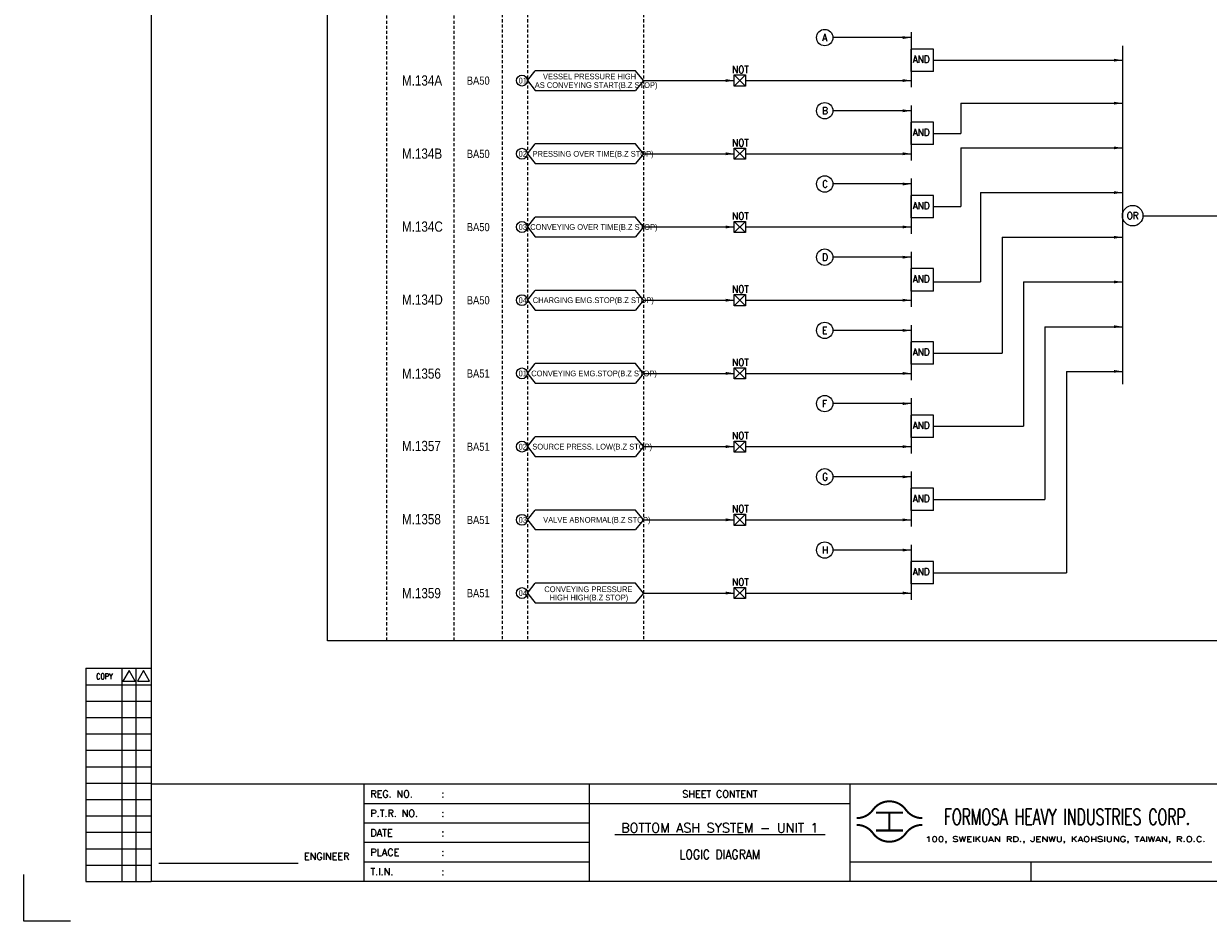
# Model space of a CAD drawing. Extents: x 576 to 1542, y -43 to 639.
# Tile 1 of 4: x 576 to 1157, y -43 to 397. Entities that reach past the tile are written whole.
import ezdxf
from ezdxf.enums import TextEntityAlignment as Align

# ---------------------------------------------------------------- set-up
doc = ezdxf.new("R2010")
doc.units = 0
doc.header["$MEASUREMENT"] = 0
doc.linetypes.add('HIDDEN', pattern=[4, 1.5, -1, 1.5])
doc.layers.get('0').update_dxf_attribs({"linetype": 'CONTINUOUS'})
doc.layers.get('DEFPOINTS').update_dxf_attribs({"linetype": 'CONTINUOUS'})
for name, color, linetype in [('CON', 4, 'CONTINUOUS'), ('DCS', 7, 'CONTINUOUS'), ('DIM', 3, 'CONTINUOUS'), ('HID', 2, 'HIDDEN'), ('TEXT', 7, 'CONTINUOUS'), ('圖框CON', 4, 'CONTINUOUS'), ('圖框DIM', 3, 'CONTINUOUS'), ('框線', 6, 'CONTINUOUS')]:
    doc.layers.add(name, color=color, linetype=linetype)
doc.styles.add('E4', font='simplex.shx', dxfattribs={"height": 4})
doc.styles.add('ROMANS', font='romans', dxfattribs={"width": 0.8})
doc.styles.add('style3', font='ARIALN.TTF')

# ---------------------------------------------------------------- blocks, each defined once
blk = doc.blocks.new('LEADER')
at = {"layer": 'CON'}
blk.add_solid([(0.85, -0.57), (0.85, -1.57), (3.85, -1.07)], dxfattribs=at)
blk = doc.blocks.new('Sht_Cont_T3')
at = {"layer": 'TEXT', "color": 3, "linetype": 'Continuous', "style": 'E4'}
for tag, p in [('$SHT_CONT_L1$', (55.63, 24.91)), ('$SHT_CONT_L2$', (55.63, 16.61)), ('$SHT_CONT_L3$', (55.63, 8.3))]:
    blk.add_attdef(tag, text='', height=4, dxfattribs=at).set_placement(p, align=Align.MIDDLE)
blk = doc.blocks.new('1')
at = {"ltscale": 500, "const_width": 0.99}
blk.add_lwpolyline([(1686.83, 57.65, -0.241531), (1678.79, 61.78, 0.512989), (1662.7, 61.78, -0.241531), (1654.66, 57.65, -0.241531)], format="xyb", dxfattribs=at)
for points in [[(1664.14, 60.4), (1677.35, 60.4)], [(1670.74, 60.4), (1670.74, 51.6)], [(1664.14, 51.6), (1677.35, 51.6)]]:
    blk.add_lwpolyline(points, dxfattribs=at)
at = {"const_width": 0.99}
blk.add_lwpolyline([(1686.83, 54.35, 0.241531), (1678.79, 50.22, -0.512989), (1662.7, 50.22, 0.241531), (1654.66, 54.35, 0.241531)], format="xyb", dxfattribs=at)
at = {"layer": 'CON'}
for points in [[(1523.67, 26.6), (1523.67, 74.29)], [(1651.45, 26.6), (1651.45, 74.29)]]:
    blk.add_lwpolyline(points, dxfattribs=at)
at = {"layer": 'CON', "ltscale": 500}
for points in [[(1523.67, 64.75), (1413.11, 64.75)], [(1651.45, 64.75), (1523.67, 64.75)], [(1523.67, 55.22), (1413.11, 55.22)], [(1523.67, 45.69), (1413.11, 45.69)], [(1523.67, 36.15), (1413.11, 36.15)]]:
    blk.add_lwpolyline(points, dxfattribs=at)
at = {"layer": 'DEFPOINTS'}
blk.add_lwpolyline([(1268.99, 7.08), (1246.02, 7.08), (1246.02, 30.05)], dxfattribs=at)
at = {"layer": 'DIM'}
for p, q in [((1276.46, 131.12), (1276.46, 26.6)), ((1276.46, 131.12), (1308.62, 131.12)), ((1294.26, 26.6), (1294.26, 131.12)), ((1301.15, 26.6), (1301.15, 131.12)), ((1276.46, 123.08), (1308.62, 123.08)), ((1276.46, 115.04), (1308.62, 115.04)), ((1276.46, 107), (1308.62, 107)), ((1276.46, 98.96), (1308.62, 98.96)), ((1276.46, 90.92), (1308.62, 90.92)), ((1276.46, 82.88), (1308.62, 82.88)), ((1276.46, 74.84), (1308.62, 74.84)), ((1276.46, 66.8), (1308.62, 66.8)), ((1276.46, 58.76), (1308.62, 58.76)), ((1276.46, 50.72), (1308.62, 50.72)), ((1276.46, 42.68), (1308.62, 42.68)), ((1276.46, 34.64), (1308.62, 34.64)), ((1276.46, 26.6), (1308.62, 26.6))]:
    blk.add_line(p, q, dxfattribs=at)
for points in [[(1297.7, 129.98), (1294.72, 124.81), (1300.69, 124.81)], [(1304.83, 129.98), (1301.84, 124.81), (1307.81, 124.81)]]:
    blk.add_lwpolyline(points, close=True, dxfattribs=at)
at = {"layer": '圖框CON'}
blk.add_line((1740.17, 36.15), (1740.17, 26.6), dxfattribs=at)
for points in [[(1413.11, 26.6), (1413.11, 74.29)], [(1828.89, 36.15), (1802.67, 36.15), (1651.45, 36.15)]]:
    blk.add_lwpolyline(points, dxfattribs=at)
at = {"layer": '圖框DIM'}
blk.add_line((1312.36, 35.55), (1380.65, 35.55), dxfattribs=at)
at = {"layer": '框線'}
for p, q in [((1308.62, 669.81), (1308.62, 26.6)), ((2181.53, 74.29), (1308.62, 74.29)), ((2181.53, 26.6), (1308.62, 26.6))]:
    blk.add_line(p, q, dxfattribs=at)
at = {"color": 90, "ltscale": 500, "style": 'ROMANS', "width": 0.65}
blk.add_text('FORMOSA HEAVY INDUSTRIES CORP.', height=7.7366, dxfattribs=at).set_placement((1757.9, 58.28), align=Align.MIDDLE)
at = {"layer": 'DIM', "style": 'ROMANS', "width": 0.8}
blk.add_text('COPY', height=2.871, dxfattribs=at).set_placement((1285.64, 127.16), align=Align.MIDDLE)
at = {"layer": 'HID', "ltscale": 500, "style": 'ROMANS'}
for s, height, p in [('REG. NO.', 3.446, (1416.1, 69.52)), (':', 3.45, (1450.9, 69.52)), ('P.T.R. NO.', 3.446, (1416.1, 59.99)), (':', 3.45, (1450.9, 59.99)), ('DATE', 3.446, (1416.1, 50.45)), (':', 3.45, (1450.9, 50.45)), ('PLACE', 3.446, (1416.1, 40.92)), (':', 3.45, (1450.9, 40.92)), ('T.I.N.', 3.446, (1416.1, 31.37)), (':', 3.45, (1450.9, 31.39))]:
    blk.add_text(s, height=height, dxfattribs=at).set_placement(p, align=Align.MIDDLE_LEFT)
blk.add_text('SHEET CONTENT', height=3.4457, dxfattribs=at).set_placement((1587.56, 69.52), align=Align.MIDDLE)
at = {"layer": 'HID', "style": 'ROMANS', "width": 1.216198}
blk.add_text('100, SWEIKUAN RD., JENWU, KAOHSIUNG, TAIWAN, R.O.C.', height=2.5897, dxfattribs=at).set_placement((1688.31, 46.06), (1825.84, 46.06), align=Align.FIT)
at = {"layer": 'HID', "style": 'ROMANS'}
blk.add_text('ENGINEER', height=3.446, dxfattribs=at).set_placement((1394.71, 37.18), align=Align.CENTER)

msp = doc.modelspace()

# ---------------------------------------------------------------- linework, layer by layer
at = {"layer": 'CON'}
for p, q in [((1011.63, 390.47), (973.21, 390.47)), ((1022.49, 379.37), (1115.25, 379.37)), ((880.25, 369.39), (924.85, 369.39)), ((930.31, 369.39), (1011.63, 369.39)), ((1011.63, 354.57), (973.21, 354.57)), ((1035.95, 358.29), (1115.25, 358.29)), ((1035.95, 358.29), (1035.95, 343.47)), ((1022.49, 343.47), (1035.95, 343.47)), ((880.25, 333.49), (924.85, 333.49)), ((930.31, 333.49), (1011.63, 333.49)), ((1035.95, 336.37), (1115.25, 336.37)), ((1035.95, 336.37), (1035.95, 307.57)), ((1011.63, 318.67), (973.21, 318.67)), ((1045.62, 314.45), (1115.25, 314.45)), ((1045.62, 314.45), (1045.62, 270.62)), ((1022.49, 307.57), (1035.95, 307.57)), ((1125.33, 303.12), (1203.2, 303.12)), ((880.25, 297.59), (924.85, 297.59)), ((930.31, 297.59), (1011.63, 297.59)), ((1056.17, 292.54), (1115.25, 292.54)), ((1056.17, 292.54), (1056.17, 235.77)), ((1011.63, 282.77), (973.21, 282.77)), ((1022.49, 270.62), (1045.62, 270.62)), ((1066.71, 270.62), (1115.25, 270.62)), ((1066.71, 270.62), (1066.71, 199.87)), ((880.25, 261.69), (924.85, 261.69)), ((930.31, 261.69), (1011.63, 261.69)), ((1011.63, 246.87), (973.21, 246.87)), ((1077.26, 248.7), (1115.25, 248.7)), ((1077.26, 248.7), (1077.26, 163.97)), ((1022.49, 235.77), (1056.17, 235.77)), ((1087.8, 226.78), (1115.25, 226.78)), ((1087.8, 226.78), (1087.8, 128.07)), ((880.25, 225.79), (924.85, 225.79)), ((930.31, 225.79), (1011.63, 225.79)), ((1011.63, 210.97), (973.21, 210.97)), ((1022.49, 199.87), (1066.71, 199.87)), ((880.25, 189.89), (924.85, 189.89)), ((930.31, 189.89), (1011.63, 189.89)), ((1011.63, 175.07), (973.21, 175.07)), ((1022.49, 163.97), (1077.26, 163.97)), ((880.25, 153.99), (924.85, 153.99)), ((930.31, 153.99), (1011.63, 153.99)), ((1011.63, 139.17), (973.21, 139.17)), ((1022.49, 128.07), (1087.8, 128.07)), ((880.25, 118.09), (924.85, 118.09)), ((930.31, 118.09), (1011.63, 118.09))]:
    msp.add_line(p, q, dxfattribs=at)
at = {"layer": 'CON', "color": 6}
for p, q in [((1011.63, 393.09), (1011.63, 366.07)), ((1011.63, 373.89), (1011.63, 384.85)), ((1022.49, 384.85), (1011.63, 384.85)), ((1022.49, 373.89), (1022.49, 384.85)), ((1115.25, 386.41), (1115.25, 220.47)), ((823.32, 369.39), (827.22, 374.21)), ((876.35, 374.21), (827.22, 374.21)), ((880.25, 369.39), (876.35, 374.21)), ((924.85, 372.12), (930.31, 372.12)), ((930.31, 372.12), (924.85, 366.66)), ((924.85, 372.12), (930.31, 366.66)), ((924.85, 366.66), (924.85, 372.12)), ((930.31, 372.12), (930.31, 366.66)), ((1022.49, 373.89), (1011.63, 373.89)), ((823.32, 369.39), (827.22, 364.57)), ((880.25, 369.39), (876.35, 364.57)), ((930.31, 366.66), (924.85, 366.66)), ((827.22, 364.57), (876.35, 364.57)), ((1011.63, 357.19), (1011.63, 330.17)), ((1022.49, 348.95), (1011.63, 348.95)), ((1011.63, 337.99), (1011.63, 348.95)), ((1022.49, 337.99), (1022.49, 348.95)), ((823.32, 333.49), (827.22, 338.31)), ((876.35, 338.31), (827.22, 338.31)), ((880.25, 333.49), (876.35, 338.31)), ((1022.49, 337.99), (1011.63, 337.99)), ((823.32, 333.49), (827.22, 328.67)), ((880.25, 333.49), (876.35, 328.67)), ((924.85, 336.22), (930.31, 330.76)), ((930.31, 336.22), (924.85, 330.76)), ((924.85, 336.22), (930.31, 336.22)), ((924.85, 330.76), (924.85, 336.22)), ((930.31, 336.22), (930.31, 330.76)), ((827.22, 328.67), (876.35, 328.67)), ((930.31, 330.76), (924.85, 330.76)), ((1011.63, 321.29), (1011.63, 294.27)), ((1022.49, 313.05), (1011.63, 313.05)), ((1011.63, 302.09), (1011.63, 313.05)), ((1022.49, 302.09), (1022.49, 313.05)), ((823.32, 297.59), (827.22, 302.41)), ((876.35, 302.41), (827.22, 302.41)), ((880.25, 297.59), (876.35, 302.41)), ((823.32, 297.59), (827.22, 292.77)), ((880.25, 297.59), (876.35, 292.77)), ((924.85, 300.32), (930.31, 294.86)), ((930.31, 300.32), (924.85, 294.86)), ((924.85, 300.32), (930.31, 300.32)), ((924.85, 294.86), (924.85, 300.32)), ((930.31, 300.32), (930.31, 294.86)), ((1022.49, 302.09), (1011.63, 302.09)), ((827.22, 292.77), (876.35, 292.77)), ((930.31, 294.86), (924.85, 294.86)), ((1011.63, 285.39), (1011.63, 258.37)), ((1022.49, 277.15), (1011.63, 277.15)), ((1011.63, 266.19), (1011.63, 277.15)), ((1022.49, 266.19), (1022.49, 277.15)), ((823.32, 261.69), (827.22, 266.51)), ((823.32, 261.69), (827.22, 256.87)), ((876.35, 266.51), (827.22, 266.51)), ((880.25, 261.69), (876.35, 266.51)), ((880.25, 261.69), (876.35, 256.87)), ((924.85, 264.42), (930.31, 258.96)), ((930.31, 264.42), (924.85, 258.96)), ((924.85, 264.42), (930.31, 264.42)), ((924.85, 258.96), (924.85, 264.42)), ((930.31, 264.42), (930.31, 258.96)), ((1022.49, 266.19), (1011.63, 266.19)), ((827.22, 256.87), (876.35, 256.87)), ((930.31, 258.96), (924.85, 258.96)), ((1011.63, 249.49), (1011.63, 222.47)), ((1022.49, 241.25), (1011.63, 241.25)), ((1011.63, 230.29), (1011.63, 241.25)), ((1022.49, 230.29), (1022.49, 241.25)), ((823.32, 225.79), (827.22, 230.6)), ((876.35, 230.6), (827.22, 230.6)), ((880.25, 225.79), (876.35, 230.6)), ((924.85, 228.52), (930.31, 223.06)), ((930.31, 228.52), (924.85, 223.06)), ((924.85, 228.52), (930.31, 228.52)), ((924.85, 223.06), (924.85, 228.52)), ((930.31, 228.52), (930.31, 223.06)), ((1022.49, 230.29), (1011.63, 230.29)), ((823.32, 225.79), (827.22, 220.97)), ((827.22, 220.97), (876.35, 220.97)), ((880.25, 225.79), (876.35, 220.97)), ((930.31, 223.06), (924.85, 223.06)), ((1011.63, 213.59), (1011.63, 186.57)), ((1022.49, 205.35), (1011.63, 205.35)), ((1011.63, 194.39), (1011.63, 205.35)), ((1022.49, 194.39), (1022.49, 205.35)), ((823.32, 189.89), (827.22, 194.7)), ((876.35, 194.7), (827.22, 194.7)), ((880.25, 189.89), (876.35, 194.7)), ((924.85, 192.62), (930.31, 187.16)), ((930.31, 192.62), (924.85, 187.16)), ((924.85, 192.62), (930.31, 192.62)), ((924.85, 187.16), (924.85, 192.62)), ((930.31, 192.62), (930.31, 187.16)), ((1022.49, 194.39), (1011.63, 194.39)), ((823.32, 189.89), (827.22, 185.07)), ((880.25, 189.89), (876.35, 185.07)), ((930.31, 187.16), (924.85, 187.16)), ((827.22, 185.07), (876.35, 185.07)), ((1011.63, 177.69), (1011.63, 150.67)), ((1022.49, 169.45), (1011.63, 169.45)), ((1011.63, 158.49), (1011.63, 169.45)), ((1022.49, 158.49), (1022.49, 169.45)), ((823.32, 153.99), (827.22, 158.8)), ((876.35, 158.8), (827.22, 158.8)), ((880.25, 153.99), (876.35, 158.8)), ((1022.49, 158.49), (1011.63, 158.49)), ((823.32, 153.99), (827.22, 149.17)), ((880.25, 153.99), (876.35, 149.17)), ((924.85, 156.72), (930.31, 151.26)), ((930.31, 156.72), (924.85, 151.26)), ((924.85, 156.72), (930.31, 156.72)), ((924.85, 151.26), (924.85, 156.72)), ((930.31, 151.26), (924.85, 151.26)), ((930.31, 156.72), (930.31, 151.26)), ((827.22, 149.17), (876.35, 149.17)), ((1011.63, 141.79), (1011.63, 114.77)), ((1022.49, 133.55), (1011.63, 133.55)), ((1011.63, 122.59), (1011.63, 133.55)), ((1022.49, 122.59), (1022.49, 133.55)), ((823.32, 118.09), (827.22, 122.9)), ((876.35, 122.9), (827.22, 122.9)), ((880.25, 118.09), (876.35, 122.9)), ((1022.49, 122.59), (1011.63, 122.59)), ((823.32, 118.09), (827.22, 113.27)), ((880.25, 118.09), (876.35, 113.27)), ((924.85, 120.82), (930.31, 115.36)), ((930.31, 120.82), (924.85, 115.36)), ((924.85, 120.82), (930.31, 120.82)), ((924.85, 115.36), (924.85, 120.82)), ((930.31, 120.82), (930.31, 115.36)), ((827.22, 113.27), (876.35, 113.27)), ((930.31, 115.36), (924.85, 115.36))]:
    msp.add_line(p, q, dxfattribs=at)
at = {"layer": 'CON'}
msp.add_lwpolyline([(725.2, 594.43), (1439.2, 594.43), (1439.2, 94.63), (725.2, 94.63)], close=True, dxfattribs=at)
at = {"layer": 'CON', "color": 6}
for centre, radius in [((969.19, 390.47), 4.02), ((969.19, 354.57), 4.02), ((969.19, 318.67), 4.02), ((1120.29, 303.12), 5.04), ((969.19, 282.77), 4.02), ((969.19, 246.87), 4.02), ((969.19, 210.97), 4.02), ((969.19, 175.07), 4.02), ((969.19, 139.17), 4.02)]:
    msp.add_circle(centre, radius, dxfattribs=at)
at = {"layer": 'CON'}
for centre in [(820.64, 369.39), (820.64, 333.49), (820.64, 297.59), (820.64, 261.69), (820.64, 225.79), (820.64, 189.89), (820.64, 153.99), (820.64, 118.09)]:
    msp.add_circle(centre, 2.68, dxfattribs=at)
at = {"layer": 'HID'}
for p, q in [((754.25, 593.73), (754.25, 94.63)), ((787.17, 593.73), (787.17, 94.63)), ((810.89, 594.43), (810.89, 94.61)), ((823.32, 594.43), (823.32, 94.61)), ((880.25, 594.43), (880.25, 94.63))]:
    msp.add_line(p, q, dxfattribs=at)

# ---------------------------------------------------------------- block references
msp.add_blockref('1', (-669.8, -49.94))
at = {"layer": 'CON', "xscale": 1.4, "yscale": 1.4, "zscale": 1.4}
for p in [(1006.24, 391.96), (1109.86, 380.86), (919.46, 370.88), (1006.24, 370.88), (1006.24, 356.06), (1109.86, 359.78), (1109.86, 337.86), (919.46, 334.98), (1006.24, 334.98), (1006.24, 320.16), (1109.86, 315.95), (919.46, 299.08), (1006.24, 299.08), (1109.86, 294.03), (1006.24, 284.26), (1109.86, 272.11), (919.46, 263.18), (1006.24, 263.18), (1006.24, 248.36), (1109.86, 250.19), (1109.86, 228.27), (1109.86, 228.27), (919.46, 227.28), (1006.24, 227.28), (1006.24, 212.46), (919.46, 191.38), (1006.24, 191.38), (1006.24, 176.56), (919.46, 155.48), (1006.24, 155.48), (1006.24, 140.66), (919.46, 119.58), (1006.24, 119.58)]:
    msp.add_blockref('LEADER', p, dxfattribs=at)
at = {"layer": 'TEXT', "color": 0}
ref = msp.add_blockref('Sht_Cont_T3', (853.87, -23.34), dxfattribs=dict(at, xscale=1.148576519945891, yscale=1.148576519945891, zscale=1.148576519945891))
ref.add_attrib('$SHT_CONT_L1$', '%%U BOTTOM ASH SYSTEM - UNIT 1 ', dxfattribs={"color": 3, "linetype": 'Continuous', "height": 4.5943, "style": 'E4'}).set_placement((917.76, 5.27), align=Align.TOP_CENTER)
ref.add_attrib('$SHT_CONT_L3$', 'LOGIC DIAGRAM', dxfattribs={"color": 3, "linetype": 'Continuous', "height": 4.5943, "style": 'E4', "width": 0.85}).set_placement((917.76, -13.8), align=Align.BOTTOM_CENTER)

# ---------------------------------------------------------------- texts
at = {"layer": 'CON', "color": 6, "style": 'ROMANS', "width": 0.9}
for s, p in [('A', (967.96, 387.7)), ('B', (967.96, 351.8)), ('C', (967.96, 315.89)), ('D', (967.96, 279.99)), ('E', (967.96, 244.09)), ('F', (967.96, 208.19)), ('G', (967.96, 172.29)), ('H', (967.96, 136.39))]:
    msp.add_text(s, height=3.5, dxfattribs=at).set_placement(p, align=Align.BOTTOM_LEFT)
at = {"layer": 'CON', "style": 'ROMANS', "width": 0.9}
for p in [(1012.42, 377.05), (1012.42, 341.15), (1012.42, 305.25), (1012.42, 269.35), (1012.42, 233.45), (1012.42, 197.55), (1012.42, 161.65), (1012.42, 125.75)]:
    msp.add_text('AND', height=3.5, dxfattribs=at).set_placement(p, align=Align.BOTTOM_LEFT)
at = {"layer": 'CON', "style": 'style3'}
for s, p in [('VESSEL PRESSURE HIGH ', (830.98, 369.15)), ('01', (819.03, 367.11)), ('AS CONVEYING START(B.Z STOP)', (826.95, 364.93)), ('02', (819.03, 331.21)), ('PRESSING OVER TIME(B.Z STOP)', (825.88, 331.23)), ('03', (819.03, 295.31)), ('CONVEYING OVER TIME(B.Z STOP)', (824.73, 295.33)), ('04', (819.03, 259.41)), ('CHARGING EMG.STOP(B.Z STOP)', (825.99, 259.43)), ('01', (819.03, 223.51)), ('CONVEYING EMG.STOP(B.Z STOP)', (825.23, 223.53)), ('02', (819.03, 187.61)), ('SOURCE PRESS. LOW(B.Z STOP)', (825.77, 187.63)), ('03', (819.03, 151.71)), ('VALVE ABNORMAL(B.Z STOP)', (831.07, 151.73)), ('04', (819.03, 115.81)), ('CONVEYING PRESSURE ', (831.64, 117.71)), (' HIGH HIGH(B.Z STOP)', (833.21, 113.63))]:
    msp.add_text(s, height=2.8, dxfattribs=at).set_placement(p, align=Align.BOTTOM_LEFT)
at = {"layer": 'CON', "style": 'ROMANS', "width": 0.9}
for s, p in [('NOT', (927.86, 374.77)), ('NOT', (927.86, 338.87)), ('NOT', (927.86, 302.97)), ('OR', (1120.29, 303.12)), ('NOT', (927.86, 267.07)), ('NOT', (927.86, 231.17)), ('NOT', (927.86, 195.27)), ('NOT', (927.86, 159.37)), ('NOT', (927.86, 123.47))]:
    msp.add_text(s, height=3.5, dxfattribs=at).set_placement(p, align=Align.MIDDLE)
at = {"layer": 'CON', "style": 'style3'}
for s, p in [('BA50', (793.61, 369.34)), ('BA50', (793.61, 333.44)), ('BA50', (793.61, 297.54)), ('BA50', (793.61, 261.64)), ('BA51', (793.61, 225.74)), ('BA51', (793.61, 189.84)), ('BA51', (793.61, 153.94)), ('BA51', (793.61, 118.04))]:
    msp.add_text(s, height=4, dxfattribs=at).set_placement(p, align=Align.MIDDLE_LEFT)
at = {"layer": 'DCS', "linetype": 'ByBlock', "style": 'style3'}
for s, p in [('M.134A', (761.78, 366.92)), ('M.134B', (761.78, 331.07)), ('M.134C', (761.78, 295.28)), ('M.134D', (761.78, 259.47)), ('M.1356', (761.78, 223.19)), ('M.1357', (761.78, 187.71)), ('M.1358', (761.78, 151.81)), ('M.1359', (761.78, 115.55))]:
    msp.add_text(s, height=5, dxfattribs=at).set_placement(p)

doc.saveas('drawing.dxf')
